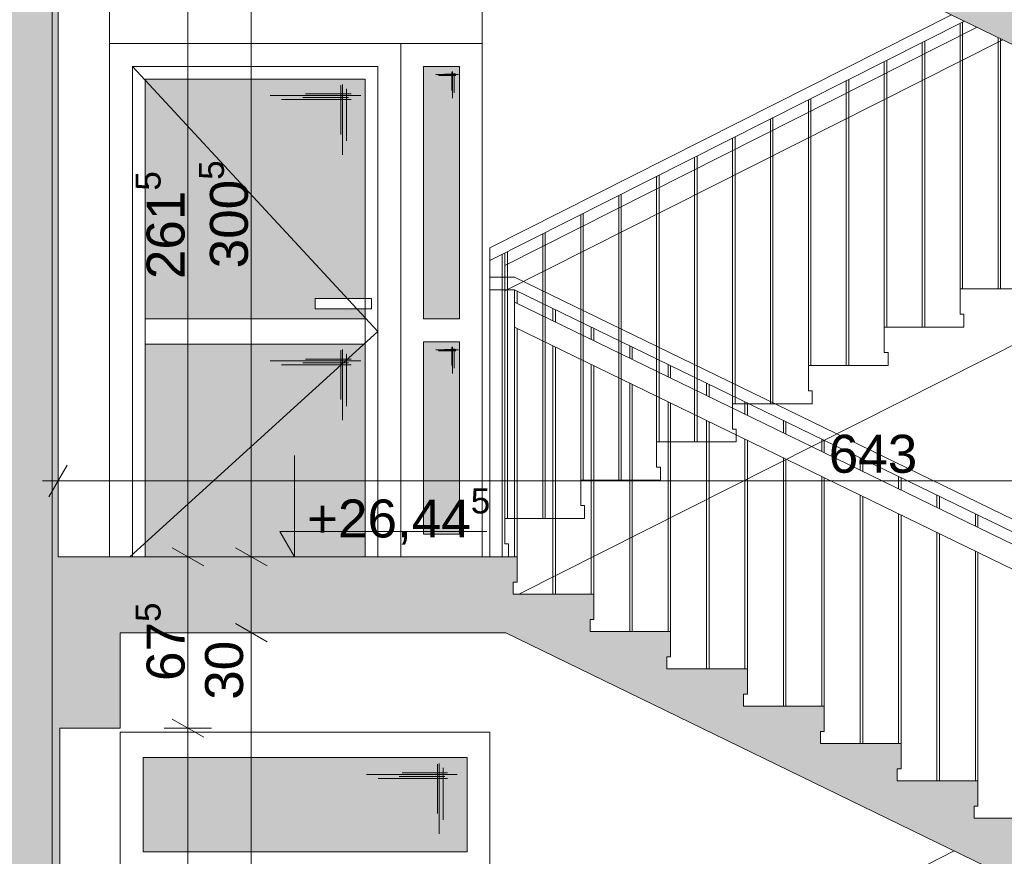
# Paper-space layout 'A-15 INWENTARYZACJA - PRZEKRÓJ' of a CAD drawing. Header units: millimetres. Extents: x 0 to 594, y 0 to 550.
# Tile 57 of 62: x 475 to 514, y 414 to 448. Entities that reach past the tile are written whole.
import ezdxf
from ezdxf.xclip import XClip

# ---------------------------------------------------------------- set-up
doc = ezdxf.new("R2010")
doc.units = ezdxf.units.MM
doc.header["$MEASUREMENT"] = 0
doc.header["$XCLIPFRAME"] = 0
doc.linetypes.add('DASHDOTX2', pattern=[1000, 500, -250, 0, -250])
doc.linetypes.add('VERDECKT', pattern=[381, 254, -127])
for name, color, linetype, lineweight, true_color in [('A__balustrada_Nr_pióra__161', 7, 'Continuous', 5, 0x949494), ('A_osie_Nr_pióra__16', 7, 'Continuous', 5, 0x0f0f0f), ('A_pochwyt_Nr_pióra__161', 7, 'Continuous', 5, 0x949494), ('A_schody_Nr_pióra__9', 7, 'Continuous', 13, 0xadadad), ('A_stolarka_Nr_pióra__254', 7, 'Continuous', 5, 0xfdfdfd), ('A_stolarka_Nr_pióra__9', 7, 'Continuous', 13, 0xadadad), ('A_widok_Nr_pióra__121', 7, 'Continuous', 5, 0xcacaca)]:
    doc.layers.add(name, color=color, linetype=linetype, lineweight=lineweight, true_color=true_color)
doc.layers.add('A_podrys', color=7, linetype='Continuous')
doc.layers.add('A_stolarka', color=7, linetype='Continuous')
for name, color, linetype, lineweight in [('A_schody_Nr_pióra__1', 7, 'Continuous', 20), ('A_strop_Nr_pióra__1', 7, 'Continuous', 20), ('A_wymiary_Nr_pióra__1', 7, 'Continuous', 20), ('A_wymiary_Nr_pióra__2', 8, 'Continuous', 13), ('A_ściany_Nr_pióra__1', 7, 'Continuous', 20)]:
    doc.layers.add(name, color=color, linetype=linetype, lineweight=lineweight)
doc.styles.add('STYL_AUTOMATYCZNY_1', font='arial.ttf')
doc.styles.add('STYL_AUTOMATYCZNY_4', font='arial.ttf')

# ---------------------------------------------------------------- blocks, each defined once
blk = doc.blocks.new('Rysunek_2_2', base_point=(-1563.001, -181.131))
at = {"linetype": 'Continuous', "lineweight": 0, "true_color": 0x000000}
h = blk.add_hatch(color=18, dxfattribs=at)
h.paths.add_polyline_path([(78.971, 521.258), (82.471, 521.258), (82.471, 526.771), (144.471, 526.771), (144.471, 492.058), (128.571, 492.058), (128.571, 487.833), (144.178, 487.833), (144.178, 485.033), (148.171, 485.033), (148.171, 458.833), (128.921, 458.833), (128.921, 459.335), (129.071, 459.335), (129.071, 460.335), (125.881, 460.335), (125.881, 460.838), (126.031, 460.838), (126.031, 461.838), (122.841, 461.838), (122.841, 462.34), (122.991, 462.34), (122.991, 463.34), (119.801, 463.34), (119.801, 463.842), (119.951, 463.842), (119.951, 464.842), (116.761, 464.842), (116.761, 465.345), (116.911, 465.345), (116.911, 466.345), (113.721, 466.345), (113.721, 466.847), (113.871, 466.847), (113.871, 467.847), (110.681, 467.847), (110.681, 468.349), (110.831, 468.349), (110.831, 469.349), (107.641, 469.349), (107.641, 469.851), (107.791, 469.851), (107.791, 470.851), (104.601, 470.851), (104.601, 471.354), (104.751, 471.354), (104.751, 472.354), (101.561, 472.354), (101.561, 472.856), (101.711, 472.856), (101.711, 473.856), (98.521, 473.856), (98.521, 474.358), (98.671, 474.358), (98.671, 475.358), (95.471, 475.358), (82.471, 475.358), (82.471, 472.158), (98.571, 472.158), (131.1, 456.083), (143.951, 456.083), (143.951, 452.033), (147.971, 452.033), (147.971, 425.983), (128.521, 425.983), (128.521, 426.467), (128.671, 426.467), (128.671, 427.467), (125.541, 427.467), (125.541, 427.951), (125.691, 427.951), (125.691, 428.951), (122.561, 428.951), (122.561, 429.435), (122.711, 429.435), (122.711, 430.435), (119.581, 430.435), (119.581, 430.92), (119.731, 430.92), (119.731, 431.92), (116.601, 431.92), (116.601, 432.404), (116.751, 432.404), (116.751, 433.404), (113.621, 433.404), (113.621, 433.888), (113.771, 433.888), (113.771, 434.888), (110.641, 434.888), (110.641, 435.372), (110.791, 435.372), (110.791, 436.372), (107.661, 436.372), (107.661, 436.856), (107.811, 436.856), (107.811, 437.856), (104.681, 437.856), (104.681, 438.34), (104.831, 438.34), (104.831, 439.34), (101.701, 439.34), (101.701, 439.824), (101.851, 439.824), (101.851, 440.824), (98.721, 440.824), (98.721, 441.308), (98.871, 441.308), (98.871, 442.308), (98.321, 442.308), (82.471, 442.308), (82.471, 439.308), (98.4, 439.308), (130.728, 423.208), (144.291, 423.208), (144.291, 419.148), (147.671, 419.148), (147.671, 393.008), (128.121, 393.008), (128.121, 393.522), (128.271, 393.522), (128.271, 394.522), (125.181, 394.522), (125.181, 395.035), (125.331, 395.035), (125.331, 396.035), (122.241, 396.035), (122.241, 396.549), (122.391, 396.549), (122.391, 397.549), (119.301, 397.549), (119.301, 398.063), (119.451, 398.063), (119.451, 399.063), (116.361, 399.063), (116.361, 399.576), (116.511, 399.576), (116.511, 400.576), (113.421, 400.576), (113.421, 401.09), (113.571, 401.09), (113.571, 402.09), (110.481, 402.09), (110.481, 402.604), (110.631, 402.604), (110.631, 403.604), (107.541, 403.604), (107.541, 404.117), (107.691, 404.117), (107.691, 405.117), (104.601, 405.117), (104.601, 405.631), (104.751, 405.631), (104.751, 406.631), (101.661, 406.631), (101.661, 407.145), (101.811, 407.145), (101.811, 408.145), (98.721, 408.145), (98.721, 408.658), (98.871, 408.658), (98.871, 409.658), (95.671, 409.658), (82.471, 409.658), (82.471, 406.408), (98.817, 406.408), (131.205, 389.733), (143.851, 389.733), (143.851, 385.843), (147.471, 385.843), (147.471, 359.733), (128.121, 359.733), (128.121, 360.245), (128.271, 360.245), (128.271, 361.245), (125.091, 361.245), (125.091, 361.756), (125.241, 361.756), (125.241, 362.756), (122.061, 362.756), (122.061, 363.267), (122.211, 363.267), (122.211, 364.267), (119.031, 364.267), (119.031, 364.779), (119.181, 364.779), (119.181, 365.779), (116.001, 365.779), (116.001, 366.29), (116.151, 366.29), (116.151, 367.29), (112.971, 367.29), (112.971, 367.801), (113.121, 367.801), (113.121, 368.801), (109.941, 368.801), (109.941, 369.313), (110.091, 369.313), (110.091, 370.313), (106.911, 370.313), (106.911, 370.824), (107.061, 370.824), (107.061, 371.824), (103.881, 371.824), (103.881, 372.335), (104.031, 372.335), (104.031, 373.335), (100.851, 373.335), (100.851, 373.847), (101.001, 373.847), (101.001, 374.847), (97.821, 374.847), (97.821, 375.358), (97.971, 375.358), (97.971, 376.358), (94.771, 376.358), (82.471, 376.358), (82.471, 373.208), (97.746, 373.208), (130.725, 356.758), (144.201, 356.758), (144.201, 353.088), (148.071, 353.088), (148.071, 326.658), (128.521, 326.658), (128.521, 327.154), (128.671, 327.154), (128.671, 328.154), (125.521, 328.154), (125.521, 328.649), (125.671, 328.649), (125.671, 329.649), (122.521, 329.649), (122.521, 330.145), (122.671, 330.145), (122.671, 331.145), (119.521, 331.145), (119.521, 331.64), (119.671, 331.64), (119.671, 332.64), (116.521, 332.64), (116.521, 333.135), (116.671, 333.135), (116.671, 334.135), (113.521, 334.135), (113.521, 334.631), (113.671, 334.631), (113.671, 335.631), (110.521, 335.631), (110.521, 336.126), (110.671, 336.126), (110.671, 337.126), (107.521, 337.126), (107.521, 337.622), (107.671, 337.622), (107.671, 338.622), (104.521, 338.622), (104.521, 339.117), (104.671, 339.117), (104.671, 340.117), (101.521, 340.117), (101.521, 340.613), (101.671, 340.613), (101.671, 341.613), (98.521, 341.613), (98.521, 342.108), (98.671, 342.108), (98.671, 343.108), (95.471, 343.108), (82.471, 343.108), (82.471, 340.108), (98.177, 340.108), (131.528, 323.483), (144.014, 323.483), (144.014, 319.913), (147.971, 319.913), (147.971, 293.683), (147.771, 293.683), (128.421, 293.683), (128.421, 294.185), (128.571, 294.185), (128.571, 295.185), (125.441, 295.185), (125.441, 295.688), (125.591, 295.688), (125.591, 296.688), (122.461, 296.688), (122.461, 297.19), (122.611, 297.19), (122.611, 298.19), (119.481, 298.19), (119.481, 298.692), (119.631, 298.692), (119.631, 299.692), (116.501, 299.692), (116.501, 300.195), (116.651, 300.195), (116.651, 301.195), (113.521, 301.195), (113.521, 301.697), (113.671, 301.697), (113.671, 302.697), (110.541, 302.697), (110.541, 303.199), (110.691, 303.199), (110.691, 304.199), (107.561, 304.199), (107.561, 304.701), (107.711, 304.701), (107.711, 305.701), (104.581, 305.701), (104.581, 306.204), (104.731, 306.204), (104.731, 307.204), (101.601, 307.204), (101.601, 307.706), (101.751, 307.706), (101.751, 308.706), (98.621, 308.706), (98.621, 309.208), (98.771, 309.208), (98.771, 310.208), (95.571, 310.208), (82.471, 310.208), (82.471, 307.008), (98.657, 307.008), (131.337, 290.533), (143.821, 290.533), (143.821, 286.843), (147.771, 286.843), (147.771, 260.633), (128.171, 260.633), (128.121, 260.633), (128.121, 261.099), (128.271, 261.099), (128.271, 262.099), (125.161, 262.099), (125.161, 262.565), (125.311, 262.565), (125.311, 263.565), (122.201, 263.565), (122.201, 264.031), (122.351, 264.031), (122.351, 265.031), (119.241, 265.031), (119.241, 265.497), (119.391, 265.497), (119.391, 266.497), (116.281, 266.497), (116.281, 266.963), (116.431, 266.963), (116.431, 267.963), (113.321, 267.963), (113.321, 268.429), (113.471, 268.429), (113.471, 269.429), (110.361, 269.429), (110.361, 269.895), (110.511, 269.895), (110.511, 270.895), (107.401, 270.895), (107.401, 271.36), (107.551, 271.36), (107.551, 272.36), (104.441, 272.36), (104.441, 272.826), (104.591, 272.826), (104.591, 273.826), (101.481, 273.826), (101.481, 274.292), (101.631, 274.292), (101.631, 275.292), (98.521, 275.292), (98.521, 275.758), (98.671, 275.758), (98.671, 276.758), (95.471, 276.758), (82.471, 276.758), (82.471, 273.908), (97.936, 273.908), (129.941, 258.058), (144.279, 258.058), (144.279, 254.058), (148.071, 254.058), (148.171, 254.058), (148.171, 227.858), (148.071, 227.858), (128.821, 227.858), (128.821, 228.317), (128.971, 228.317), (128.971, 229.317), (125.791, 229.317), (125.791, 229.776), (125.941, 229.776), (125.941, 230.776), (122.761, 230.776), (122.761, 231.235), (122.911, 231.235), (122.911, 232.235), (119.731, 232.235), (119.731, 232.695), (119.881, 232.695), (119.881, 233.695), (116.701, 233.695), (116.701, 234.154), (116.851, 234.154), (116.851, 235.154), (113.671, 235.154), (113.671, 235.613), (113.821, 235.613), (113.821, 236.613), (110.641, 236.613), (110.641, 237.072), (110.791, 237.072), (110.791, 238.072), (107.611, 238.072), (107.611, 238.531), (107.761, 238.531), (107.761, 239.531), (104.581, 239.531), (104.581, 239.99), (104.731, 239.99), (104.731, 240.99), (101.551, 240.99), (101.551, 241.449), (101.701, 241.449), (101.701, 242.449), (98.521, 242.449), (98.521, 242.908), (98.671, 242.908), (98.671, 243.908), (95.471, 243.908), (82.471, 243.908), (82.471, 257.508), (80.778, 257.508), (80.778, 257.458), (79.778, 257.458), (79.778, 257.508), (78.971, 257.508), (78.971, 128.858), (78.971, 108.706), (172.701, 108.706), (223.521, 108.706), (304.19, 108.706), (545.864, 108.706), (545.864, 212.647), (540.844, 212.647), (540.844, 210.897), (524.894, 210.897), (524.894, 211.43), (525.044, 211.43), (525.044, 212.43), (521.953, 212.43), (521.953, 212.963), (522.103, 212.963), (522.103, 213.963), (519.012, 213.963), (519.012, 214.496), (519.162, 214.496), (519.162, 215.496), (516.071, 215.496), (516.071, 216.029), (516.221, 216.029), (516.221, 217.029), (513.13, 217.029), (513.13, 217.562), (513.28, 217.562), (513.28, 218.562), (510.189, 218.562), (510.189, 219.095), (510.339, 219.095), (510.339, 220.095), (507.248, 220.095), (507.248, 220.628), (507.398, 220.628), (507.398, 221.628), (504.307, 221.628), (504.307, 222.161), (504.457, 222.161), (504.457, 223.161), (501.366, 223.161), (501.366, 223.694), (501.516, 223.694), (501.516, 224.694), (498.425, 224.694), (498.425, 225.226), (498.575, 225.226), (498.575, 226.226), (495.849, 226.226), (495.484, 226.226), (495.484, 226.759), (495.634, 226.759), (495.634, 227.759), (495.554, 227.759), (477.104, 227.759), (477.104, 254.109), (479.494, 254.109), (479.494, 257.939), (494.161, 257.939), (524.302, 242.503), (527.184, 241.027), (540.844, 241.027), (540.844, 243.977), (524.714, 243.977), (524.714, 244.505), (524.864, 244.505), (524.864, 245.505), (521.731, 245.505), (521.731, 246.033), (521.881, 246.033), (521.881, 247.033), (518.748, 247.033), (518.748, 247.56), (518.898, 247.56), (518.898, 248.56), (515.765, 248.56), (515.765, 249.088), (515.915, 249.088), (515.915, 250.088), (512.782, 250.088), (512.782, 250.616), (512.932, 250.616), (512.932, 251.616), (509.799, 251.616), (509.799, 252.144), (509.949, 252.144), (509.949, 253.144), (506.816, 253.144), (506.816, 253.671), (506.966, 253.671), (506.966, 254.671), (503.833, 254.671), (503.833, 255.199), (503.983, 255.199), (503.983, 256.199), (500.85, 256.199), (500.85, 256.727), (501, 256.727), (501, 257.727), (497.867, 257.727), (497.867, 258.255), (498.017, 258.255), (498.017, 259.255), (495.067, 259.255), (494.884, 259.255), (494.884, 259.782), (495.034, 259.782), (495.034, 260.782), (494.924, 260.782), (494.774, 260.782), (491.904, 260.782), (476.524, 260.782), (476.494, 260.782), (476.494, 287.012), (478.924, 287.012), (478.924, 290.882), (494.18, 290.882), (524.493, 275.514), (528.116, 273.677), (540.844, 273.677), (540.844, 276.987), (527.733, 276.987), (524.904, 276.987), (524.904, 277.513), (525.054, 277.513), (525.054, 278.513), (521.894, 278.513), (521.894, 279.039), (522.044, 279.039), (522.044, 280.039), (518.884, 280.039), (518.884, 280.565), (519.034, 280.565), (519.034, 281.565), (515.874, 281.565), (515.874, 282.091), (516.024, 282.091), (516.024, 283.091), (512.864, 283.091), (512.864, 283.617), (513.014, 283.617), (513.014, 284.617), (509.854, 284.617), (509.854, 285.143), (510.004, 285.143), (510.004, 286.143), (506.844, 286.143), (506.844, 286.669), (506.994, 286.669), (506.994, 287.669), (503.834, 287.669), (503.834, 288.195), (503.984, 288.195), (503.984, 289.195), (500.824, 289.195), (500.824, 289.721), (500.974, 289.721), (500.974, 290.721), (497.814, 290.721), (497.814, 291.247), (497.964, 291.247), (497.964, 292.247), (494.804, 292.247), (494.804, 292.271), (494.804, 292.773), (494.954, 292.773), (494.954, 293.773), (494.924, 293.773), (494.454, 293.773), (476.824, 293.773), (476.824, 319.773), (478.994, 319.773), (478.994, 323.723), (495.855, 323.723), (524.618, 308.913), (528.086, 307.127), (540.844, 307.127), (540.844, 310.427), (524.954, 310.427), (524.954, 310.959), (525.104, 310.959), (525.104, 311.959), (521.98, 311.959), (521.98, 312.49), (522.13, 312.49), (522.13, 313.49), (519.006, 313.49), (519.006, 314.021), (519.156, 314.021), (519.156, 315.021), (516.032, 315.021), (516.032, 315.553), (516.182, 315.553), (516.182, 316.553), (513.058, 316.553), (513.058, 317.084), (513.208, 317.084), (513.208, 318.084), (510.084, 318.084), (510.084, 318.615), (510.234, 318.615), (510.234, 319.615), (507.11, 319.615), (507.11, 320.147), (507.26, 320.147), (507.26, 321.147), (504.136, 321.147), (504.136, 321.678), (504.286, 321.678), (504.286, 322.678), (501.162, 322.678), (501.162, 323.21), (501.312, 323.21), (501.312, 324.21), (498.188, 324.21), (498.188, 324.741), (498.338, 324.741), (498.338, 325.741), (495.214, 325.741), (495.214, 325.759), (495.214, 326.272), (495.364, 326.272), (495.364, 327.272), (494.884, 327.272), (492.234, 327.272), (476.744, 327.272), (476.744, 353.502), (479.104, 353.502), (479.104, 357.272), (494.171, 357.272), (524.472, 342.222), (527.824, 340.557), (540.844, 340.557), (540.844, 343.717), (524.834, 343.717), (524.834, 344.21), (524.984, 344.21), (524.984, 345.21), (521.828, 345.21), (521.828, 345.703), (521.978, 345.703), (521.978, 346.703), (518.822, 346.703), (518.822, 347.196), (518.972, 347.196), (518.972, 348.196), (515.816, 348.196), (515.816, 348.689), (515.966, 348.689), (515.966, 349.689), (512.81, 349.689), (512.81, 350.182), (512.96, 350.182), (512.96, 351.182), (509.804, 351.182), (509.804, 351.676), (509.954, 351.676), (509.954, 352.676), (506.798, 352.676), (506.798, 353.169), (506.948, 353.169), (506.948, 354.169), (503.792, 354.169), (503.792, 354.662), (503.942, 354.662), (503.942, 355.662), (503.693, 355.662), (500.786, 355.662), (500.786, 356.155), (500.936, 356.155), (500.936, 357.155), (500.69, 357.155), (497.78, 357.155), (497.78, 357.648), (497.93, 357.648), (497.93, 358.648), (497.687, 358.648), (495.09, 358.648), (494.774, 358.648), (494.774, 359.141), (494.924, 359.141), (494.924, 360.141), (476.674, 360.141), (476.674, 386.401), (478.894, 386.401), (478.894, 389.901), (495.646, 389.901), (524.664, 375.537), (528.34, 373.717), (540.844, 373.717), (540.844, 377.057), (524.974, 377.057), (524.974, 377.542), (525.124, 377.542), (525.124, 378.542), (521.974, 378.542), (521.974, 379.027), (522.124, 379.027), (522.124, 380.027), (518.974, 380.027), (518.974, 380.512), (519.124, 380.512), (519.124, 381.512), (515.974, 381.512), (515.974, 381.997), (516.124, 381.997), (516.124, 382.997), (512.974, 382.997), (512.974, 383.482), (513.124, 383.482), (513.124, 384.482), (509.974, 384.482), (509.974, 384.967), (510.124, 384.967), (510.124, 385.967), (506.974, 385.967), (506.974, 386.452), (507.124, 386.452), (507.124, 387.452), (503.974, 387.452), (503.974, 387.937), (504.124, 387.937), (504.124, 388.937), (500.974, 388.937), (500.974, 389.422), (501.124, 389.422), (501.124, 390.422), (497.974, 390.422), (497.974, 390.907), (498.124, 390.907), (498.124, 391.907), (494.974, 391.907), (494.974, 392.392), (495.124, 392.392), (495.124, 393.392), (476.594, 393.392), (476.594, 419.552), (478.984, 419.552), (478.984, 423.322), (494.208, 423.322), (524.534, 408.57), (528.158, 406.807), (540.844, 406.807), (540.844, 410.087), (524.844, 410.087), (524.844, 410.563), (524.994, 410.563), (524.994, 411.563), (521.81, 411.563), (521.81, 412.039), (521.96, 412.039), (521.96, 413.039), (518.776, 413.039), (518.776, 413.515), (518.926, 413.515), (518.926, 414.515), (515.742, 414.515), (515.742, 414.991), (515.892, 414.991), (515.892, 415.991), (512.708, 415.991), (512.708, 416.467), (512.858, 416.467), (512.858, 417.467), (509.674, 417.467), (509.674, 417.943), (509.824, 417.943), (509.824, 418.943), (506.64, 418.943), (506.64, 419.419), (506.79, 419.419), (506.79, 420.419), (503.606, 420.419), (503.606, 420.895), (503.756, 420.895), (503.756, 421.895), (500.572, 421.895), (500.572, 422.37), (500.722, 422.37), (500.722, 423.37), (497.538, 423.37), (497.538, 423.846), (497.688, 423.846), (497.688, 424.846), (494.504, 424.846), (494.504, 425.322), (494.654, 425.322), (494.654, 426.322), (476.524, 426.322), (476.524, 452.452), (478.296, 452.452), (478.296, 456.352), (494.145, 456.352), (527.939, 439.877), (540.844, 439.877), (540.844, 442.957), (525.044, 442.957), (525.044, 443.423), (525.194, 443.423), (525.194, 444.423), (522.038, 444.423), (522.038, 444.888), (522.188, 444.888), (522.188, 445.888), (519.032, 445.888), (519.032, 446.354), (519.182, 446.354), (519.182, 447.354), (516.026, 447.354), (516.026, 447.819), (516.176, 447.819), (516.176, 448.819), (513.02, 448.819), (513.02, 449.285), (513.17, 449.285), (513.17, 450.285), (510.014, 450.285), (510.014, 450.75), (510.164, 450.75), (510.164, 451.75), (507.008, 451.75), (507.008, 452.215), (507.158, 452.215), (507.158, 453.215), (504.002, 453.215), (504.002, 453.681), (504.152, 453.681), (504.152, 454.681), (500.996, 454.681), (500.996, 455.146), (501.146, 455.146), (501.146, 456.146), (497.99, 456.146), (497.99, 456.612), (498.14, 456.612), (498.14, 457.612), (494.984, 457.612), (494.984, 458.077), (495.134, 458.077), (495.134, 459.077), (476.554, 459.077), (476.554, 485.297), (478.654, 485.297), (478.654, 488.687), (540.844, 488.687), (540.844, 485.317), (545.864, 485.317), (545.864, 508.739), (540.844, 508.739), (540.844, 506.896), (346.273, 506.896), (346.273, 532.459), (344.115, 532.459), (344.115, 530.095), (82.471, 530.095), (82.471, 532.459), (78.971, 532.459)])
h.paths.add_polyline_path([(95.471, 211.358), (82.471, 211.358), (82.471, 241.358), (97.329, 241.358), (131.386, 224.958), (144.133, 224.958), (144.133, 221.358), (148.071, 221.358), (148.071, 194.858), (128.521, 194.858), (128.521, 195.358), (128.671, 195.358), (128.671, 196.358), (125.521, 196.358), (125.521, 196.858), (125.671, 196.858), (125.671, 197.858), (122.521, 197.858), (122.521, 198.358), (122.671, 198.358), (122.671, 199.358), (119.521, 199.358), (119.521, 199.858), (119.671, 199.858), (119.671, 200.858), (116.521, 200.858), (116.521, 201.358), (116.671, 201.358), (116.671, 202.358), (113.521, 202.358), (113.521, 202.858), (113.671, 202.858), (113.671, 203.858), (110.521, 203.858), (110.521, 204.358), (110.671, 204.358), (110.671, 205.358), (107.521, 205.358), (107.521, 205.858), (107.671, 205.858), (107.671, 206.858), (104.521, 206.858), (104.521, 207.358), (104.671, 207.358), (104.671, 208.358), (101.521, 208.358), (101.521, 208.858), (101.671, 208.858), (101.671, 209.858), (98.521, 209.858), (98.521, 210.358), (98.671, 210.358), (98.671, 211.358)], flags=0)
h.paths.add_polyline_path([(82.471, 145.158), (82.471, 175.258), (98.262, 175.258), (131.328, 158.558), (144.571, 158.558), (144.571, 155.088), (147.971, 155.088), (147.971, 128.858), (126.421, 128.858), (126.421, 129.488), (126.571, 129.488), (126.571, 130.488), (123.477, 130.488), (123.477, 131.118), (123.627, 131.118), (123.627, 132.118), (120.532, 132.118), (120.532, 132.748), (120.682, 132.748), (120.682, 133.748), (117.588, 133.748), (117.588, 134.378), (117.738, 134.378), (117.738, 135.378), (114.643, 135.378), (114.643, 136.008), (114.793, 136.008), (114.793, 137.008), (111.699, 137.008), (111.699, 137.638), (111.849, 137.638), (111.849, 138.638), (108.754, 138.638), (108.754, 139.268), (108.904, 139.268), (108.904, 140.268), (105.81, 140.268), (105.81, 140.898), (105.96, 140.898), (105.96, 141.898), (102.865, 141.898), (102.865, 142.528), (103.015, 142.528), (103.015, 143.528), (99.921, 143.528), (99.921, 144.158), (100.071, 144.158), (100.071, 145.158), (96.871, 145.158)], flags=0)
h.paths.add_polyline_path([(98.571, 178.358), (82.471, 178.358), (82.471, 208.858), (97.167, 208.858), (130.967, 191.958), (144.129, 191.958), (144.129, 188.388), (147.871, 188.388), (147.871, 161.858), (131.471, 161.858), (128.271, 161.858), (128.121, 161.858), (128.121, 162.358), (128.271, 162.358), (128.271, 163.358), (125.151, 163.358), (125.151, 163.858), (125.301, 163.858), (125.301, 164.858), (122.181, 164.858), (122.181, 165.358), (122.331, 165.358), (122.331, 166.358), (119.211, 166.358), (119.211, 166.858), (119.361, 166.858), (119.361, 167.858), (116.241, 167.858), (116.241, 168.358), (116.391, 168.358), (116.391, 169.358), (113.271, 169.358), (113.271, 169.858), (113.421, 169.858), (113.421, 170.858), (110.301, 170.858), (110.301, 171.358), (110.451, 171.358), (110.451, 172.358), (107.331, 172.358), (107.331, 172.858), (107.481, 172.858), (107.481, 173.858), (104.361, 173.858), (104.361, 174.358), (104.511, 174.358), (104.511, 175.358), (101.391, 175.358), (101.391, 175.858), (101.541, 175.858), (101.541, 176.858), (98.421, 176.858), (98.421, 177.358), (98.571, 177.358)], flags=0)
h.paths.add_polyline_path([(150.524, 494.366), (170.201, 494.366), (170.201, 116.835), (150.524, 116.835)], flags=0)
h.paths.add_polyline_path([(172.701, 496.906), (150.524, 496.906), (150.524, 507.797), (150.524, 526.771), (195.183, 526.771), (195.183, 496.906)], flags=0)
h.paths.add_polyline_path([(172.701, 224.871), (222.021, 224.871), (222.021, 215.858), (223.521, 215.858), (223.521, 227.858), (172.701, 227.858), (172.701, 257.637), (222.021, 257.637), (222.021, 248.858), (223.521, 248.858), (223.521, 260.633), (172.701, 260.633), (172.701, 290.657), (222.021, 290.657), (222.021, 281.633), (223.521, 281.633), (223.521, 293.683), (172.701, 293.683), (172.701, 323.677), (222.021, 323.677), (222.021, 314.683), (223.521, 314.683), (223.521, 326.858), (172.701, 326.858), (172.701, 356.697), (222.021, 356.697), (222.021, 347.858), (223.521, 347.858), (223.521, 359.933), (172.701, 359.933), (172.701, 389.633), (222.021, 389.633), (222.021, 380.933), (223.521, 380.933), (223.521, 393.158), (172.701, 393.158), (172.701, 422.653), (222.021, 422.653), (222.021, 414.158), (223.521, 414.158), (223.521, 426.133), (172.701, 426.133), (172.701, 455.673), (222.021, 455.673), (222.021, 447.133), (223.521, 447.133), (223.521, 458.833), (172.701, 458.833), (172.701, 488.693), (222.021, 488.693), (222.021, 479.833), (223.521, 479.833), (223.521, 494.535), (251.6, 494.535), (251.6, 116.835), (223.521, 116.835), (223.521, 128.858), (172.701, 128.858), (172.701, 158.494), (222.021, 158.494), (222.021, 149.858), (223.521, 149.858), (223.521, 161.858), (172.701, 161.858), (172.701, 191.682), (222.021, 191.682), (222.021, 182.858), (223.521, 182.858), (223.521, 194.858), (172.701, 194.858)], flags=0)
h.paths.add_polyline_path([(196.183, 496.906), (196.183, 526.771), (211.83, 526.771), (211.83, 522.206), (215.555, 522.206), (215.555, 526.771), (277.7, 526.771), (277.7, 522.206), (281.341, 522.206), (281.341, 526.771), (330.073, 526.771), (343.402, 526.771), (343.402, 520.253), (344.306, 520.253), (344.306, 491.91), (330.073, 491.91), (308.338, 491.91), (308.338, 496.906), (302.69, 496.906), (223.521, 496.906), (222.021, 496.906)], flags=0)
h.paths.add_polyline_path([(252.986, 194.858), (252.986, 221.358), (256.744, 221.358), (256.744, 224.268), (276.249, 224.268), (276.249, 221.358), (280.601, 221.358), (280.601, 215.858), (282.33, 215.858), (282.33, 227.858), (253.1, 227.858), (253.1, 254.133), (255.965, 254.133), (255.965, 257.043), (276.56, 257.043), (276.56, 254.133), (280.531, 254.133), (280.531, 248.858), (282.33, 248.858), (282.33, 260.633), (253.1, 260.633), (253.1, 286.843), (255.62, 286.843), (255.62, 290.033), (276.43, 290.033), (276.43, 286.843), (280.911, 286.843), (280.911, 281.633), (282.33, 281.633), (282.33, 293.683), (253.1, 293.683), (253.1, 319.913), (255.56, 319.913), (255.56, 323.193), (276.41, 323.193), (276.41, 319.913), (280.781, 319.913), (280.781, 314.683), (282.33, 314.683), (282.33, 326.858), (253.1, 326.858), (253.1, 353.088), (255.85, 353.088), (255.85, 356.348), (276.87, 356.348), (276.87, 353.088), (280.771, 353.088), (280.771, 347.858), (282.33, 347.858), (282.33, 359.933), (253.1, 359.933), (253.1, 385.843), (255.8, 385.843), (255.8, 389.443), (276.57, 389.443), (276.57, 385.843), (280.771, 385.843), (280.771, 380.933), (282.33, 380.933), (282.33, 393.158), (253.1, 393.158), (253.1, 419.148), (255.377, 419.148), (255.377, 423.278), (277.092, 423.278), (277.092, 419.148), (280.851, 419.148), (280.851, 414.158), (282.33, 414.158), (282.33, 426.133), (253.1, 426.133), (253.1, 451.983), (255.98, 451.983), (255.98, 456.083), (276.881, 456.083), (276.86, 451.983), (280.851, 451.983), (280.851, 447.133), (282.33, 447.133), (282.33, 458.833), (253.1, 458.833), (253.1, 485.003), (255.966, 485.003), (255.966, 488.143), (276.82, 488.143), (276.82, 485.003), (280.951, 485.003), (280.951, 479.833), (282.33, 479.833), (282.33, 494.535), (302.69, 494.535), (302.69, 116.835), (282.33, 116.835), (282.33, 128.858), (253.1, 128.858), (253.1, 155.358), (255.659, 155.358), (255.659, 158.458), (277.1, 158.458), (277.1, 155.358), (280.751, 155.358), (280.751, 149.858), (282.33, 149.858), (282.33, 161.858), (253.1, 161.858), (253.1, 188.358), (255.71, 188.358), (255.71, 191.268), (276.58, 191.268), (276.58, 188.358), (280.69, 188.358), (280.69, 182.858), (282.33, 182.858), (282.33, 194.858)], flags=0)
h.paths.add_polyline_path([(304.19, 158.737), (455.374, 158.737), (455.374, 128.858), (304.19, 128.858)], flags=0)
h.paths.add_polyline_path([(304.19, 323.831), (474.634, 323.831), (474.634, 293.683), (304.19, 293.683)], flags=0)
h.paths.add_polyline_path([(304.19, 224.831), (474.634, 224.831), (474.634, 194.858), (304.19, 194.858)], flags=0)
h.paths.add_polyline_path([(304.19, 458.833), (304.19, 488.842), (474.634, 488.842), (474.634, 458.833)], flags=0)
h.paths.add_polyline_path([(304.19, 290.656), (474.634, 290.656), (474.634, 260.633), (304.19, 260.633)], flags=0)
h.paths.add_polyline_path([(474.634, 393.158), (304.19, 393.158), (304.19, 423.106), (474.634, 423.106)], flags=0)
h.paths.add_polyline_path([(304.19, 356.906), (474.634, 356.906), (474.634, 326.858), (304.19, 326.858)], flags=0)
h.paths.add_polyline_path([(304.19, 161.658), (304.19, 191.831), (474.634, 191.831), (474.634, 161.658), (455.374, 161.658)], flags=0)
h.paths.add_polyline_path([(304.19, 227.858), (304.19, 257.606), (474.634, 257.606), (474.634, 227.858)], flags=0)
h.paths.add_polyline_path([(304.19, 426.133), (304.19, 455.806), (474.634, 455.806), (474.634, 426.133)], flags=0)
h.paths.add_polyline_path([(304.19, 359.933), (304.19, 390.131), (474.634, 390.131), (474.634, 360.141), (474.634, 359.933)], flags=0)
h.paths.add_polyline_path([(349.328, 491.91), (349.328, 503.872), (540.844, 503.872), (540.844, 491.91), (474.634, 491.91)], flags=0)
h.paths.add_polyline_path([(540.844, 129.007), (456.874, 129.007), (456.874, 158.737), (474.634, 158.737), (474.634, 155.257), (479.284, 155.257), (479.284, 158.737), (495.613, 158.737), (516.724, 148.936), (518.578, 148.076), (518.578, 147.553), (540.844, 147.553)], flags=0)
h.paths.add_polyline_path([(477.024, 188.328), (479.355, 188.328), (479.355, 192.081), (494.25, 192.081), (524.526, 177.003), (528.16, 175.193), (540.844, 175.193), (540.844, 150.553), (519.727, 150.553), (516.954, 150.553), (516.954, 151.941), (513.964, 151.941), (513.964, 153.329), (510.974, 153.329), (510.974, 154.717), (507.984, 154.717), (507.984, 156.106), (504.994, 156.106), (504.994, 157.494), (502.004, 157.494), (502.004, 158.882), (499.014, 158.882), (499.014, 160.27), (496.024, 160.27), (496.024, 161.658), (494.834, 161.658), (477.024, 161.658)], flags=0)
h.paths.add_polyline_path([(477.104, 220.828), (479.254, 220.828), (479.254, 224.558), (495.439, 224.558), (524.46, 209.432), (525.678, 208.797), (526.72, 208.797), (540.844, 208.797), (540.844, 178.537), (527.761, 178.537), (525.004, 178.537), (525.004, 179.014), (525.154, 179.014), (525.154, 180.014), (522.017, 180.014), (522.017, 180.49), (522.167, 180.49), (522.167, 181.49), (519.03, 181.49), (519.03, 181.967), (519.18, 181.967), (519.18, 182.967), (516.043, 182.967), (516.043, 183.443), (516.193, 183.443), (516.193, 184.443), (513.056, 184.443), (513.056, 184.919), (513.206, 184.919), (513.206, 185.919), (510.069, 185.919), (510.069, 186.396), (510.219, 186.396), (510.219, 187.396), (507.082, 187.396), (507.082, 187.872), (507.232, 187.872), (507.232, 188.872), (504.095, 188.872), (504.095, 189.349), (504.245, 189.349), (504.245, 190.349), (501.108, 190.349), (501.108, 190.825), (501.258, 190.825), (501.258, 191.825), (498.121, 191.825), (498.121, 192.302), (498.271, 192.302), (498.271, 193.302), (495.271, 193.302), (495.134, 193.302), (495.134, 193.778), (495.284, 193.778), (495.284, 194.778), (494.874, 194.778), (477.104, 194.778)], flags=0)
at = {"layer": 'A_stolarka', "linetype": 'Continuous', "lineweight": 0, "true_color": 0x2d2d2d}
for points in [[(490.96, 435.722), (492.384, 435.722), (492.384, 445.7), (490.96, 445.7)], [(488.66, 436.117), (486.681, 436.117), (486.681, 436.527), (488.66, 436.527), (488.66, 445.2), (479.964, 445.2), (479.964, 435.722), (488.66, 435.722)], [(492.384, 427.222), (492.384, 434.822), (490.96, 434.822), (490.96, 427.222)], [(488.66, 434.722), (479.964, 434.722), (479.964, 426.322), (488.66, 426.322)], [(492.684, 418.392), (479.884, 418.392), (479.884, 414.67), (492.684, 414.67)]]:
    blk.add_hatch(color=250, dxfattribs=at).paths.add_polyline_path(points)
at = {"layer": 'A__balustrada_Nr_pióra__161', "color": 252, "linetype": 'Continuous', "lineweight": 5, "true_color": 0x949494}
for p, q in [((493.574, 426.322), (493.574, 437.371)), ((494.074, 426.322), (494.074, 436.877)), ((494.554, 426.322), (494.554, 436.877)), ((494.654, 436.334), (494.654, 436.828)), ((496.071, 435.644), (496.071, 436.139)), ((496.171, 435.596), (496.171, 436.09)), ((494.654, 426.322), (494.654, 435.345)), ((497.588, 434.906), (497.588, 435.401)), ((497.688, 434.858), (497.688, 435.352)), ((496.071, 424.846), (496.071, 434.656)), ((496.171, 424.846), (496.171, 434.607)), ((499.105, 434.168), (499.105, 434.663)), ((499.205, 434.12), (499.205, 434.614)), ((497.588, 424.846), (497.588, 433.918)), ((497.688, 424.846), (497.688, 433.869)), ((500.622, 433.43), (500.622, 433.925)), ((500.722, 433.382), (500.722, 433.876)), ((499.105, 423.37), (499.105, 433.18)), ((499.205, 423.37), (499.205, 433.131)), ((502.139, 432.692), (502.139, 433.187)), ((502.239, 432.644), (502.239, 433.138)), ((500.622, 423.37), (500.622, 432.442)), ((500.722, 423.37), (500.722, 432.393)), ((503.656, 431.954), (503.656, 432.449)), ((503.756, 431.906), (503.756, 432.4)), ((502.139, 421.895), (502.139, 431.704)), ((505.173, 431.217), (505.173, 431.711)), ((502.239, 421.895), (502.239, 431.655)), ((505.273, 431.168), (505.273, 431.662)), ((503.656, 421.895), (503.656, 430.966)), ((503.756, 421.895), (503.756, 430.917)), ((506.69, 430.479), (506.69, 430.973)), ((506.79, 430.43), (506.79, 430.924)), ((505.173, 420.419), (505.173, 430.228)), ((505.273, 420.419), (505.273, 430.179)), ((508.207, 429.741), (508.207, 430.235)), ((508.307, 429.692), (508.307, 430.186)), ((506.69, 420.419), (506.69, 429.49)), ((506.79, 420.419), (506.79, 429.441)), ((509.724, 429.003), (509.724, 429.497)), ((509.824, 428.954), (509.824, 429.448)), ((508.207, 418.943), (508.207, 428.752)), ((508.307, 418.943), (508.307, 428.703)), ((511.241, 428.265), (511.241, 428.759)), ((511.341, 428.216), (511.341, 428.71)), ((509.724, 418.943), (509.724, 428.014)), ((509.824, 418.943), (509.824, 427.965)), ((512.758, 427.527), (512.758, 428.021)), ((512.858, 427.478), (512.858, 427.972)), ((512.858, 427.478), (512.858, 427.972)), ((511.241, 417.467), (511.241, 427.276)), ((511.341, 417.467), (511.341, 427.227)), ((512.758, 417.467), (512.758, 426.538)), ((512.758, 417.467), (512.758, 426.538)), ((512.858, 417.467), (512.858, 426.489)), ((512.858, 417.467), (512.858, 426.489))]:
    blk.add_line(p, q, dxfattribs=at)
at = {"layer": 'A_osie_Nr_pióra__16', "color": 250, "linetype": 'DASHDOTX2', "lineweight": 5, "true_color": 0x0f0f0f}
blk.add_line((476.296, 501.211), (476.296, 142.962), dxfattribs=at)
at = {"layer": 'A_pochwyt_Nr_pióra__161', "color": 252, "linetype": 'Continuous', "lineweight": 5, "true_color": 0x949494}
for p, q in [((494.554, 437.371), (493.574, 437.371)), ((524.994, 422.563), (494.554, 437.371)), ((494.554, 436.877), (493.574, 436.877)), ((524.994, 422.069), (494.554, 436.877)), ((524.994, 421.574), (494.554, 436.382)), ((524.994, 420.586), (494.554, 435.393))]:
    blk.add_line(p, q, dxfattribs=at)
at = {"layer": 'A_schody_Nr_pióra__1', "color": 7, "linetype": 'Continuous', "lineweight": 20}
for p, q in [((494.145, 456.352), (527.939, 439.877)), ((494.654, 426.322), (491.422, 426.322)), ((494.654, 425.322), (494.654, 426.322)), ((494.654, 425.322), (494.504, 425.322)), ((494.504, 424.846), (494.504, 425.322)), ((497.688, 424.846), (494.504, 424.846)), ((497.688, 423.846), (497.688, 424.846)), ((497.688, 423.846), (497.538, 423.846)), ((497.538, 423.37), (497.538, 423.846)), ((494.208, 423.322), (528.158, 406.807)), ((500.722, 423.37), (497.538, 423.37)), ((500.722, 422.37), (500.722, 423.37)), ((500.722, 422.37), (500.572, 422.37)), ((500.572, 421.895), (500.572, 422.37)), ((503.756, 421.895), (500.572, 421.895)), ((503.756, 420.895), (503.756, 421.895)), ((503.756, 420.895), (503.606, 420.895)), ((503.606, 420.419), (503.606, 420.895)), ((506.79, 420.419), (503.606, 420.419)), ((506.79, 419.419), (506.79, 420.419)), ((506.79, 419.419), (506.64, 419.419)), ((506.64, 418.943), (506.64, 419.419)), ((509.824, 418.943), (506.64, 418.943)), ((509.824, 417.943), (509.824, 418.943)), ((509.824, 417.943), (509.674, 417.943)), ((509.674, 417.467), (509.674, 417.943)), ((512.858, 417.467), (509.674, 417.467)), ((512.858, 416.467), (512.858, 417.467)), ((512.858, 416.467), (512.708, 416.467)), ((512.708, 415.991), (512.708, 416.467)), ((515.892, 415.991), (512.708, 415.991))]:
    blk.add_line(p, q, dxfattribs=at)
at = {"layer": 'A_schody_Nr_pióra__9', "color": 253, "linetype": 'Continuous', "lineweight": 13, "true_color": 0xadadad}
for p, q in [((494.729, 424.846), (524.517, 439.877)), ((512.156, 435.908), (512.156, 436.908)), ((512.156, 436.908), (515.303, 436.908)), ((512.156, 435.908), (512.306, 435.908)), ((512.306, 435.396), (512.306, 435.908)), ((509.159, 434.396), (509.159, 435.396)), ((509.159, 435.396), (512.306, 435.396)), ((509.159, 434.396), (509.309, 434.396)), ((509.309, 433.884), (509.309, 434.396)), ((506.162, 432.884), (506.162, 433.884)), ((506.162, 433.884), (509.309, 433.884)), ((506.162, 432.884), (506.312, 432.884)), ((506.312, 432.371), (506.312, 432.884)), ((503.165, 431.371), (503.165, 432.371)), ((503.165, 432.371), (506.312, 432.371)), ((503.165, 431.371), (503.315, 431.371)), ((503.315, 430.859), (503.315, 431.371)), ((500.168, 429.859), (500.168, 430.859)), ((500.168, 430.859), (503.315, 430.859)), ((500.168, 429.859), (500.318, 429.859)), ((500.318, 429.347), (500.318, 429.859)), ((497.171, 428.347), (497.171, 429.347)), ((497.171, 429.347), (500.318, 429.347)), ((497.171, 428.347), (497.321, 428.347)), ((497.321, 427.835), (497.321, 428.347)), ((494.174, 426.835), (494.174, 427.835)), ((494.174, 427.835), (497.321, 427.835)), ((494.174, 426.835), (494.324, 426.835)), ((494.324, 426.322), (494.324, 426.835))]:
    blk.add_line(p, q, dxfattribs=at)
at = {"layer": 'A_stolarka_Nr_pióra__254', "color": 7, "linetype": 'Continuous', "lineweight": 5, "true_color": 0xfdfdfd}
for p, q in [((492.339, 445.379), (491.445, 445.379)), ((492.244, 445.339), (491.558, 445.339)), ((492.218, 445.36), (491.768, 445.36)), ((492.244, 445.396), (491.794, 445.396)), ((492.083, 445.483), (492.083, 444.753)), ((492.108, 445.494), (492.108, 444.448)), ((492.168, 445.428), (492.168, 444.657)), ((487.698, 444.959), (487.698, 443.014)), ((487.764, 444.989), (487.764, 442.201)), ((488.48, 444.546), (484.905, 444.546)), ((488.102, 444.612), (486.302, 444.612)), ((487.924, 444.814), (487.924, 442.756)), ((488.102, 444.386), (485.358, 444.386)), ((487.995, 444.469), (486.195, 444.469)), ((487.698, 434.481), (487.698, 432.536)), ((487.764, 434.511), (487.764, 431.723)), ((492.339, 434.501), (491.445, 434.501)), ((492.244, 434.461), (491.558, 434.461)), ((492.218, 434.482), (491.768, 434.482)), ((492.244, 434.518), (491.794, 434.518)), ((492.083, 434.605), (492.083, 433.875)), ((492.108, 434.616), (492.108, 433.57)), ((492.168, 434.55), (492.168, 433.779)), ((488.48, 434.069), (484.905, 434.069)), ((488.102, 434.134), (486.302, 434.134)), ((487.924, 434.336), (487.924, 432.278)), ((488.102, 433.908), (485.358, 433.908)), ((487.995, 433.991), (486.195, 433.991)), ((491.508, 418.131), (491.508, 416.186)), ((491.574, 418.161), (491.574, 415.373)), ((492.29, 417.719), (488.714, 417.719)), ((491.912, 417.785), (490.112, 417.785)), ((491.734, 417.986), (491.734, 415.928)), ((491.912, 417.558), (489.168, 417.558)), ((491.805, 417.641), (490.005, 417.641))]:
    blk.add_line(p, q, dxfattribs=at)
at = {"layer": 'A_stolarka_Nr_pióra__9', "color": 253, "linetype": 'Continuous', "lineweight": 13, "true_color": 0xadadad}
for p, q in [((478.564, 452.322), (478.564, 426.322)), ((493.284, 452.322), (493.284, 426.322)), ((478.564, 446.6), (493.284, 446.6)), ((490.06, 446.6), (490.06, 426.322)), ((479.464, 445.7), (479.464, 426.322)), ((479.464, 445.7), (489.16, 445.7)), ((489.16, 445.7), (489.16, 426.322)), ((490.96, 445.7), (492.384, 445.7)), ((490.96, 445.7), (490.96, 435.722)), ((492.384, 445.7), (492.384, 435.722)), ((479.964, 445.2), (479.964, 426.322)), ((479.964, 445.2), (488.66, 445.2)), ((488.66, 445.2), (488.66, 426.322)), ((486.681, 436.527), (486.681, 436.117)), ((488.906, 436.527), (486.681, 436.527)), ((488.906, 436.117), (488.906, 436.527)), ((486.681, 436.117), (488.906, 436.117)), ((488.66, 435.722), (479.964, 435.722)), ((492.384, 435.722), (490.96, 435.722)), ((492.384, 434.822), (490.96, 434.822)), ((490.96, 434.822), (490.96, 427.222)), ((492.384, 434.822), (492.384, 427.222)), ((488.66, 434.722), (479.964, 434.722)), ((492.384, 427.222), (490.96, 427.222)), ((478.564, 426.322), (493.284, 426.322)), ((478.984, 419.392), (478.984, 393.392)), ((478.984, 419.392), (493.584, 419.392)), ((493.584, 419.392), (493.584, 393.392)), ((479.884, 418.392), (492.684, 418.392)), ((479.884, 418.392), (479.884, 414.67)), ((492.684, 418.392), (492.684, 414.67)), ((479.884, 414.67), (492.684, 414.67))]:
    blk.add_line(p, q, dxfattribs=at)
at = {"layer": 'A_stolarka_Nr_pióra__9', "color": 253, "linetype": 'VERDECKT', "lineweight": 13, "true_color": 0xadadad}
for p, q in [((479.464, 445.7), (489.16, 435.222)), ((489.16, 435.222), (479.364, 426.322))]:
    blk.add_line(p, q, dxfattribs=at)
at = {"layer": 'A_strop_Nr_pióra__1', "color": 7, "linetype": 'Continuous', "lineweight": 20}
for p, q in [((476.524, 426.322), (494.654, 426.322)), ((478.984, 423.322), (494.208, 423.322)), ((478.984, 419.552), (478.984, 423.322)), ((476.594, 419.552), (478.984, 419.552))]:
    blk.add_line(p, q, dxfattribs=at)
at = {"layer": 'A_widok_Nr_pióra__121', "color": 9, "linetype": 'Continuous', "lineweight": 5, "true_color": 0xcacaca}
for p, q in [((493.574, 438.532), (511.817, 447.737)), ((493.574, 438.03), (512.323, 447.49)), ((494.174, 437.831), (512.829, 447.244)), ((512.156, 436.908), (512.156, 447.406)), ((512.256, 436.908), (512.256, 447.457)), ((494.174, 436.827), (513.841, 446.75)), ((510.658, 435.396), (510.658, 446.65)), ((510.758, 435.396), (510.758, 446.7)), ((513.655, 436.908), (513.655, 446.841)), ((513.755, 436.908), (513.755, 446.792)), ((509.159, 435.396), (509.159, 445.894)), ((509.259, 435.396), (509.259, 445.944)), ((507.661, 433.884), (507.661, 445.138)), ((507.761, 433.884), (507.761, 445.188)), ((506.162, 433.884), (506.162, 444.382)), ((506.262, 433.884), (506.262, 444.432)), ((504.664, 432.371), (504.664, 443.625)), ((504.764, 432.371), (504.764, 443.676)), ((503.165, 432.371), (503.165, 442.869)), ((503.265, 432.371), (503.265, 442.92)), ((501.666, 430.859), (501.666, 442.113)), ((501.766, 430.859), (501.766, 442.164)), ((500.268, 430.859), (500.268, 441.408)), ((500.168, 430.859), (500.168, 441.357)), ((498.769, 429.347), (498.769, 440.651)), ((498.669, 429.347), (498.669, 440.601)), ((497.271, 429.347), (497.271, 439.895)), ((497.171, 429.347), (497.171, 439.845)), ((495.672, 427.835), (495.672, 439.089)), ((495.772, 427.835), (495.772, 439.139)), ((493.574, 436.524), (493.574, 438.532)), ((494.174, 427.835), (494.174, 438.333)), ((494.274, 427.835), (494.274, 438.383)), ((494.074, 427.835), (494.074, 438.282)), ((494.124, 405.603), (511.917, 414.708))]:
    blk.add_line(p, q, dxfattribs=at)
at = {"layer": 'A_wymiary_Nr_pióra__1', "color": 7, "linetype": 'Continuous', "lineweight": 20}
for p, q in [((485.86, 426.322), (485.86, 430.322)), ((476.885, 429.947), (476.163, 428.697)), ((485.86, 426.322), (485.28, 427.322)), ((485.28, 427.322), (485.86, 427.322)), ((485.86, 427.322), (493.464, 427.322)), ((481.029, 426.683), (482.279, 425.961)), ((483.529, 426.683), (484.779, 425.961)), ((483.529, 423.683), (484.779, 422.961)), ((481.029, 419.913), (482.279, 419.191))]:
    blk.add_line(p, q, dxfattribs=at)
at = {"layer": 'A_wymiary_Nr_pióra__2', "color": 8, "linetype": 'Continuous', "lineweight": 13}
for p, q in [((484.154, 426.322), (484.154, 456.352)), ((481.654, 426.322), (481.654, 452.452)), ((476.524, 428.385), (476.524, 430.26)), ((475.913, 429.322), (476.524, 429.322)), ((476.524, 429.322), (540.844, 429.322)), ((482.592, 426.322), (480.717, 426.322)), ((481.654, 419.552), (481.654, 426.322)), ((485.092, 426.322), (483.217, 426.322)), ((484.154, 423.322), (484.154, 426.322)), ((485.86, 426.322), (485.11, 426.322)), ((485.86, 426.322), (486.61, 426.322)), ((485.092, 423.322), (483.217, 423.322)), ((484.154, 393.392), (484.154, 423.322)), ((482.592, 419.552), (480.717, 419.552)), ((481.654, 393.392), (481.654, 419.552))]:
    blk.add_line(p, q, dxfattribs=at)
at = {"layer": 'A_ściany_Nr_pióra__1', "color": 7, "linetype": 'Continuous', "lineweight": 20}
for p, q in [((476.524, 452.452), (476.524, 426.322)), ((476.594, 393.392), (476.594, 419.552))]:
    blk.add_line(p, q, dxfattribs=at)
at = {"layer": 'A_wymiary_Nr_pióra__1', "color": 7, "linetype": 'Continuous', "lineweight": 20, "char_height": 1.5, "attachment_point": 7, "rotation": 90, "style": 'STYL_AUTOMATYCZNY_1'}
for s, insert in [('\\A1;{\\pql;\\fArial|b0|i0|c238|p0;\\W1.000000;300\\fArial|b0|i0|c238|p0;\\W1.000000;\\A1{\\H.66x;\\S5^  ;}}', (484.463, 437.722)), ('\\A1;{\\pql;\\fArial|b0|i0|c238|p0;\\W1.000000;261\\fArial|b0|i0|c238|p0;\\W1.000000;\\A1{\\H.66x;\\S5^  ;}}', (481.962, 437.294)), ('\\A1;{\\pql;\\fArial|b0|i0|c238|p0;\\W1.000000;67\\fArial|b0|i0|c238|p0;\\W1.000000;\\A1{\\H.66x;\\S5^  ;}}', (481.962, 421.416))]:
    blk.add_mtext(s, dxfattribs=dict(at, insert=insert))
at = {"layer": 'A_wymiary_Nr_pióra__1', "color": 7, "linetype": 'Continuous', "lineweight": 20, "insert": (486.36, 426.648), "char_height": 1.5, "attachment_point": 7, "style": 'STYL_AUTOMATYCZNY_1'}
blk.add_mtext('\\A1;{\\pql;\\fArial|b0|i0|c238|p0;\\W1.000000;+26,44\\fArial|b0|i0|c238|p0;\\W1.000000;\\A1{\\H.66x;\\S5^  ;}}', dxfattribs=at)
at = {"layer": 'A_wymiary_Nr_pióra__1', "color": 7, "linetype": 'Continuous', "lineweight": 20, "insert": (506.968, 429.622), "char_height": 1.5, "width": 3.43226, "attachment_point": 7, "style": 'STYL_AUTOMATYCZNY_4'}
blk.add_mtext('\\A1;{\\pql;\\fArial|b0|i0|c238|p0;\\W1.000000;643}', dxfattribs=at)
at = {"layer": 'A_wymiary_Nr_pióra__1', "color": 7, "linetype": 'Continuous', "lineweight": 20, "insert": (483.854, 420.673), "char_height": 1.5, "width": 2.28817, "attachment_point": 7, "rotation": 90, "style": 'STYL_AUTOMATYCZNY_4'}
blk.add_mtext('\\A1;{\\pql;\\fArial|b0|i0|c238|p0;\\W1.000000;30}', dxfattribs=at)

psp = doc.layouts.new('A-15 INWENTARYZACJA - PRZEKRÓJ')

# ---------------------------------------------------------------- block references
at = {"layer": 'A_podrys', "color": 37, "linetype": 'Continuous', "lineweight": 5, "true_color": 0x656532}
ref = psp.add_blockref('Rysunek_2_2', (-1563.001, -181.131), dxfattribs=at)
XClip(ref).set_block_clipping_path([(33.4137328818, 99.0731171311), (589.1, 545.1)])

doc.saveas('drawing.dxf')
